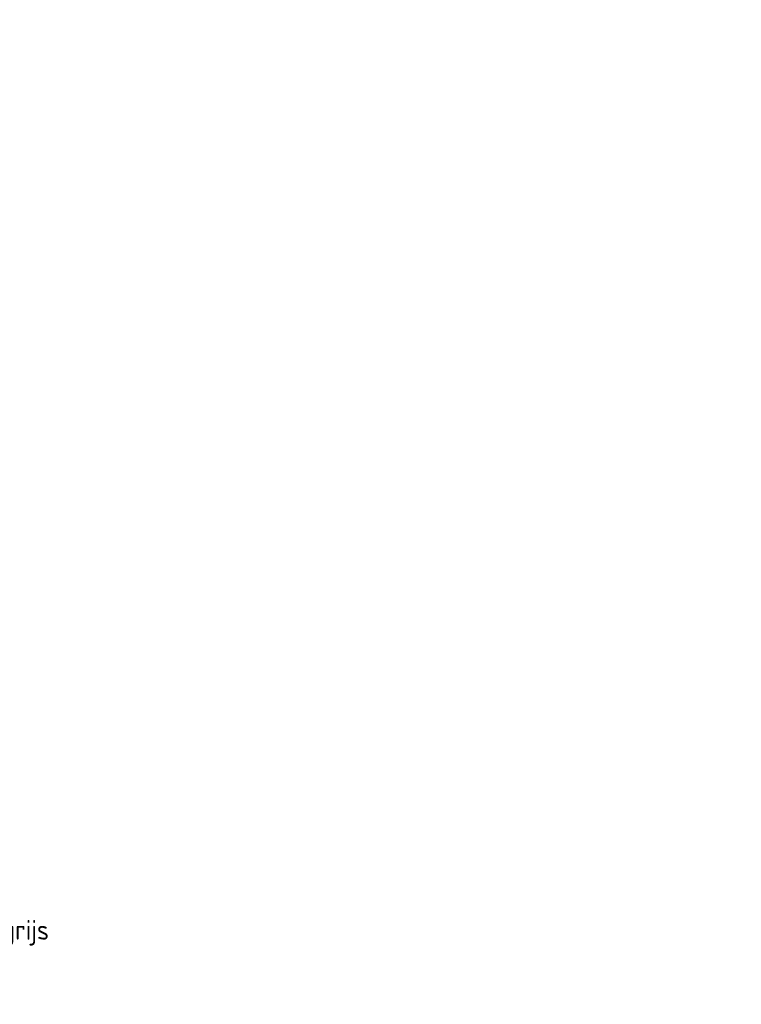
# Model space of a CAD drawing. Header units: metres. Extents: x -1 to 222837, y -2 to 853657.
# Tile 13 of 256: x 111233 to 111325, y 425648 to 425774. Entities that reach past the tile are written whole.
import ezdxf
from ezdxf.enums import TextEntityAlignment as Align

# ---------------------------------------------------------------- set-up
doc = ezdxf.new("R2010")
doc.units = ezdxf.units.M
doc.header["$XCLIPFRAME"] = 0
doc.layers.add('A-LEGENDA', color=7, linetype='Continuous')
doc.layers.add('X-REF', color=7, linetype='Continuous')
doc.styles.add('RPS_25', font='isocp.shx', dxfattribs={"height": 2.5})
picture_1 = doc.add_image_def('image1.ecw', size_in_pixel=(400001, 250001))
picture_2 = doc.add_image_def('image2.ecw', size_in_pixel=(120000, 80000))

msp = doc.modelspace()

# ---------------------------------------------------------------- texts
at = {"layer": 'A-LEGENDA', "style": 'RPS_25'}
msp.add_text('Trottoir langs inritten: betontegel 0,30x0,30x0,08 halfsteenverband, grijs', height=2.5, dxfattribs=at).set_placement((111135.0926, 425657.8732), align=Align.MIDDLE_LEFT)

# ---------------------------------------------------------------- pictures from other files: only their frames are drawn
at = {"layer": 'X-REF'}
image = msp.add_image(picture_1, insert=(100000.0001, 424999.9001), size_in_units=(40000, 25000.0375), dxfattribs=at)
image.set_boundary_path([(93497.8255, 208977.5368), (156894.5073, 250000.5)])
image = msp.add_image(picture_2, insert=(109499.5231, 424999.9595), size_in_units=(6001.8618, 4001.2412), dxfattribs=at)
image.dxf.flags = 7

doc.saveas('drawing.dxf')
